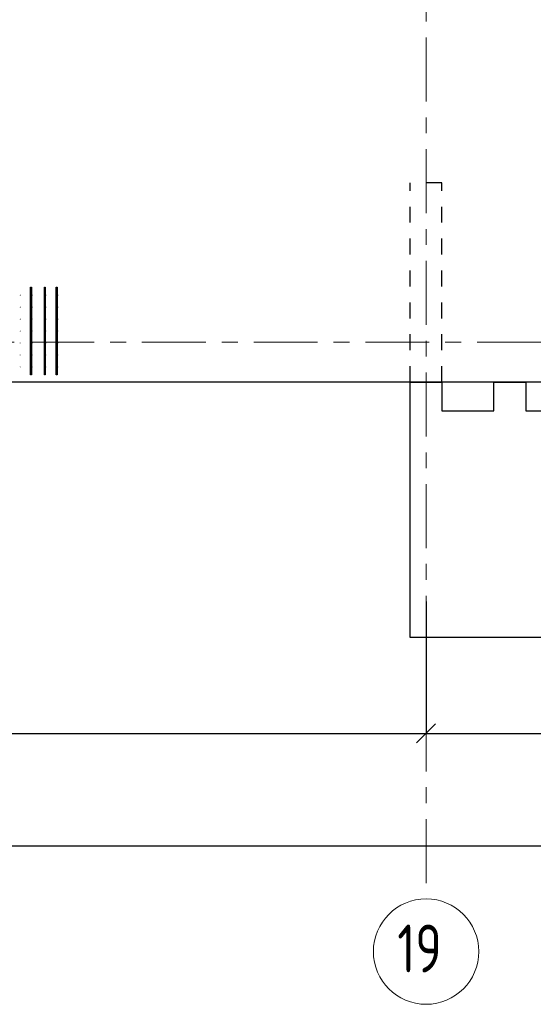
# Model space of a CAD drawing. Header units: metres. Extents: x -38 to 93, y -15 to 21.
# Tile 34 of 195: x 45.6 to 48.82, y -4.15 to 2.02. Entities that reach past the tile are written whole.
import ezdxf

# ---------------------------------------------------------------- set-up
doc = ezdxf.new("R2010")
doc.units = ezdxf.units.M
doc.header["$PDMODE"] = 65
for name, pattern in [('______11', [0.5, 0.4, -0.05, 0, -0.05]), ('______2', [0.0405, 0.03, -0.0105]), ('______5', [1.1, 0.8, -0.1, 0.1, -0.1])]:
    doc.linetypes.add(name, pattern=pattern)
for name, color, linetype, lineweight in [('XR$2$Осевая линия (1)', 7, '______5', 13), ('XR$2$Размерная линия (1)', 7, 'Continuous', 13), ('XR$4$Арматурный каркас 01', 4, 'Continuous', 35), ('XR$4$Перекрытие (1)', 7, 'Continuous', 35)]:
    doc.layers.add(name, color=color, linetype=linetype, lineweight=lineweight)
doc.layers.add('XR$6$Стена_ бетон несущ.', color=7, linetype='Continuous', lineweight=70, true_color=0xb4b496)
doc.styles.add('ISOCPEUR', font='txt')
doc.dimstyles.new('DIMSTYLE_3', dxfattribs={"dimtxt": 0.2, "dimasz": 0.2, "dimexe": 0, "dimexo": 0, "dimgap": 0.1, "dimtad": 2, "dimdec": 0, "dimlfac": 1000, "dimrnd": 5, "dimzin": 12, "dimdsep": 46, "dimtxsty": 'ISOCPEUR', "dimblk1": 'ALL_ML_STRICH', "dimblk2": 'ALL_ML_STRICH', "dimsah": 1, "dimcen": 0, "dimclrd": 7, "dimclre": 256, "dimclrt": 7, "dimadec": 0, "dimazin": 0, "dimtfac": 1, "dimtdec": 0, "dimtix": 1, "dimtmove": 2, "dimatfit": 3, "dimfxl": 0, "dimtzin": 0, "dimlwd": 0, "dimlwe": -3, "dimarcsym": 0})

# ---------------------------------------------------------------- blocks, each defined once
blk = doc.blocks.new('ALL_ML_STRICH')
at = {"color": 0, "linetype": 'ByBlock', "lineweight": -2}
for p, q in [((0, -0.5), (0, 0.5)), ((-1, 0), (0.5, 0)), ((-0.3, -0.3), (0.3, 0.3))]:
    blk.add_line(p, q, dxfattribs=at)
blk = doc.blocks.new('*D12')
at = {"layer": 'DEFPOINTS', "color": 7, "linetype": 'Continuous', "lineweight": 13, "transparency": 33554687}
for p in [(0.5, -3.1033), (61.6, -3.1401), (0.5, -3.1563)]:
    blk.add_point(p, dxfattribs=at)
at = {"layer": 'XR$2$Размерная линия (1)', "color": 9, "linetype": 'Continuous', "lineweight": -2, "true_color": 0xc7c7c7, "transparency": 33554687}
for p, q in [((0.5, -3.1233), (0.5, -3.1563)), ((61.6, -3.1563), (61.6, -3.1563))]:
    blk.add_line(p, q, dxfattribs=at)
at = {"layer": 'XR$2$Размерная линия (1)', "color": 7, "linetype": 'Continuous', "lineweight": -2, "transparency": 33554687}
blk.add_line((0.5, -3.1563), (61.6, -3.1563), dxfattribs=at)
at = {"layer": 'XR$2$Размерная линия (1)', "color": 7, "linetype": 'Continuous', "lineweight": 13, "transparency": 33554687, "xscale": 0.2, "yscale": 0.2, "zscale": 0.2, "rotation": 180}
blk.add_blockref('ALL_ML_STRICH', (0.5, -3.1563), dxfattribs=at)
at = {"layer": 'XR$2$Размерная линия (1)', "color": 7, "linetype": 'Continuous', "lineweight": 13, "transparency": 33554687, "xscale": 0.2, "yscale": 0.2, "zscale": 0.2}
blk.add_blockref('ALL_ML_STRICH', (61.6, -3.1563), dxfattribs=at)
at = {"layer": 'XR$2$Размерная линия (1)', "color": 7, "linetype": 'Continuous', "lineweight": 13, "transparency": 33554687, "insert": (31.1, -3.0063), "char_height": 0.2, "width": 1, "attachment_point": 5, "style": 'ISOCPEUR'}
blk.add_mtext('\\A1;{61100}', dxfattribs=at)
blk = doc.blocks.new('*D23')
at = {"layer": 'DEFPOINTS', "color": 7, "linetype": 'Continuous', "lineweight": 13, "transparency": 33554687}
for p in [(41.45, -1.5748), (48.15, -1.6059), (41.45, -2.452)]:
    blk.add_point(p, dxfattribs=at)
at = {"layer": 'XR$2$Размерная линия (1)', "color": 9, "linetype": 'Continuous', "lineweight": -2, "true_color": 0xc7c7c7, "transparency": 33554687}
for p, q in [((41.45, -1.5948), (41.45, -2.452)), ((48.15, -1.6259), (48.15, -2.452))]:
    blk.add_line(p, q, dxfattribs=at)
at = {"layer": 'XR$2$Размерная линия (1)', "color": 7, "linetype": 'Continuous', "lineweight": -2, "transparency": 33554687}
blk.add_line((41.45, -2.452), (48.15, -2.452), dxfattribs=at)
at = {"layer": 'XR$2$Размерная линия (1)', "color": 7, "linetype": 'Continuous', "lineweight": 13, "transparency": 33554687, "xscale": 0.2, "yscale": 0.2, "zscale": 0.2, "rotation": 180}
blk.add_blockref('ALL_ML_STRICH', (41.45, -2.452), dxfattribs=at)
at = {"layer": 'XR$2$Размерная линия (1)', "color": 7, "linetype": 'Continuous', "lineweight": 13, "transparency": 33554687, "xscale": 0.2, "yscale": 0.2, "zscale": 0.2}
blk.add_blockref('ALL_ML_STRICH', (48.15, -2.452), dxfattribs=at)
at = {"layer": 'XR$2$Размерная линия (1)', "color": 7, "linetype": 'Continuous', "lineweight": 13, "transparency": 33554687, "insert": (44.81, -2.302), "char_height": 0.2, "width": 0.8, "attachment_point": 5, "style": 'ISOCPEUR'}
blk.add_mtext('\\A1;{6700}', dxfattribs=at)
blk = doc.blocks.new('*D24')
at = {"layer": 'DEFPOINTS', "color": 7, "linetype": 'Continuous', "lineweight": 13, "transparency": 33554687}
for p in [(54.95, -1.4027), (48.15, -1.6059), (48.15, -2.452)]:
    blk.add_point(p, dxfattribs=at)
at = {"layer": 'XR$2$Размерная линия (1)', "color": 9, "linetype": 'Continuous', "lineweight": -2, "true_color": 0xc7c7c7, "transparency": 33554687}
for p, q in [((54.95, -1.4227), (54.95, -2.452)), ((48.15, -1.6259), (48.15, -2.452))]:
    blk.add_line(p, q, dxfattribs=at)
at = {"layer": 'XR$2$Размерная линия (1)', "color": 7, "linetype": 'Continuous', "lineweight": -2, "transparency": 33554687}
blk.add_line((48.15, -2.452), (54.95, -2.452), dxfattribs=at)
at = {"layer": 'XR$2$Размерная линия (1)', "color": 7, "linetype": 'Continuous', "lineweight": 13, "transparency": 33554687, "xscale": 0.2, "yscale": 0.2, "zscale": 0.2, "rotation": 180}
blk.add_blockref('ALL_ML_STRICH', (48.15, -2.452), dxfattribs=at)
at = {"layer": 'XR$2$Размерная линия (1)', "color": 7, "linetype": 'Continuous', "lineweight": 13, "transparency": 33554687, "xscale": 0.2, "yscale": 0.2, "zscale": 0.2}
blk.add_blockref('ALL_ML_STRICH', (54.95, -2.452), dxfattribs=at)
at = {"layer": 'XR$2$Размерная линия (1)', "color": 7, "linetype": 'Continuous', "lineweight": 13, "transparency": 33554687, "insert": (51.56, -2.302), "char_height": 0.2, "width": 0.8, "attachment_point": 5, "style": 'ISOCPEUR'}
blk.add_mtext('\\A1;{6800}', dxfattribs=at)

msp = doc.modelspace()

# ---------------------------------------------------------------- hatches: boundary and pattern name
at = {"layer": 'XR$4$Арматурный каркас 01', "linetype": 'Continuous', "lineweight": 50, "transparency": 33554687}
for points in [[(45.6103, 0.2952), (45.6101, 0.2964), (45.6095, 0.2974), (45.6085, 0.298), (45.6073, 0.2982), (45.6062, 0.298), (45.6052, 0.2974), (45.6046, 0.2964), (45.6043, 0.2952), (45.6046, 0.2941), (45.6052, 0.2931), (45.6062, 0.2925), (45.6073, 0.2922), (45.6085, 0.2925), (45.6095, 0.2931), (45.6101, 0.2941)], [(45.6853, 0.2952), (45.6851, 0.2964), (45.6845, 0.2974), (45.6835, 0.298), (45.6823, 0.2982), (45.6812, 0.298), (45.6802, 0.2974), (45.6796, 0.2964), (45.6793, 0.2952), (45.6796, 0.2941), (45.6802, 0.2931), (45.6812, 0.2925), (45.6823, 0.2922), (45.6835, 0.2925), (45.6845, 0.2931), (45.6851, 0.2941)], [(45.7713, 0.2952), (45.7711, 0.2964), (45.7705, 0.2974), (45.7695, 0.298), (45.7683, 0.2982), (45.7672, 0.298), (45.7662, 0.2974), (45.7656, 0.2964), (45.7653, 0.2952), (45.7656, 0.2941), (45.7662, 0.2931), (45.7672, 0.2925), (45.7683, 0.2922), (45.7695, 0.2925), (45.7705, 0.2931), (45.7711, 0.2941)], [(45.8463, 0.2952), (45.8461, 0.2964), (45.8455, 0.2974), (45.8445, 0.298), (45.8433, 0.2982), (45.8422, 0.298), (45.8412, 0.2974), (45.8406, 0.2964), (45.8403, 0.2952), (45.8406, 0.2941), (45.8412, 0.2931), (45.8422, 0.2925), (45.8433, 0.2922), (45.8445, 0.2925), (45.8455, 0.2931), (45.8461, 0.2941)], [(45.6103, 0.2202), (45.6101, 0.2214), (45.6095, 0.2224), (45.6085, 0.223), (45.6073, 0.2232), (45.6062, 0.223), (45.6052, 0.2224), (45.6046, 0.2214), (45.6043, 0.2202), (45.6046, 0.2191), (45.6052, 0.2181), (45.6062, 0.2175), (45.6073, 0.2172), (45.6085, 0.2175), (45.6095, 0.2181), (45.6101, 0.2191)], [(45.6853, 0.2202), (45.6851, 0.2214), (45.6845, 0.2224), (45.6835, 0.223), (45.6823, 0.2232), (45.6812, 0.223), (45.6802, 0.2224), (45.6796, 0.2214), (45.6793, 0.2202), (45.6796, 0.2191), (45.6802, 0.2181), (45.6812, 0.2175), (45.6823, 0.2172), (45.6835, 0.2175), (45.6845, 0.2181), (45.6851, 0.2191)], [(45.7713, 0.2202), (45.7711, 0.2214), (45.7705, 0.2224), (45.7695, 0.223), (45.7683, 0.2232), (45.7672, 0.223), (45.7662, 0.2224), (45.7656, 0.2214), (45.7653, 0.2202), (45.7656, 0.2191), (45.7662, 0.2181), (45.7672, 0.2175), (45.7683, 0.2172), (45.7695, 0.2175), (45.7705, 0.2181), (45.7711, 0.2191)], [(45.8463, 0.2202), (45.8461, 0.2214), (45.8455, 0.2224), (45.8445, 0.223), (45.8433, 0.2232), (45.8422, 0.223), (45.8412, 0.2224), (45.8406, 0.2214), (45.8403, 0.2202), (45.8406, 0.2191), (45.8412, 0.2181), (45.8422, 0.2175), (45.8433, 0.2172), (45.8445, 0.2175), (45.8455, 0.2181), (45.8461, 0.2191)], [(45.6103, 0.1452), (45.6101, 0.1464), (45.6095, 0.1474), (45.6085, 0.148), (45.6073, 0.1482), (45.6062, 0.148), (45.6052, 0.1474), (45.6046, 0.1464), (45.6043, 0.1452), (45.6046, 0.1441), (45.6052, 0.1431), (45.6062, 0.1425), (45.6073, 0.1422), (45.6085, 0.1425), (45.6095, 0.1431), (45.6101, 0.1441)], [(45.6853, 0.1452), (45.6851, 0.1464), (45.6845, 0.1474), (45.6835, 0.148), (45.6823, 0.1482), (45.6812, 0.148), (45.6802, 0.1474), (45.6796, 0.1464), (45.6793, 0.1452), (45.6796, 0.1441), (45.6802, 0.1431), (45.6812, 0.1425), (45.6823, 0.1422), (45.6835, 0.1425), (45.6845, 0.1431), (45.6851, 0.1441)], [(45.7713, 0.1452), (45.7711, 0.1464), (45.7705, 0.1474), (45.7695, 0.148), (45.7683, 0.1482), (45.7672, 0.148), (45.7662, 0.1474), (45.7656, 0.1464), (45.7653, 0.1452), (45.7656, 0.1441), (45.7662, 0.1431), (45.7672, 0.1425), (45.7683, 0.1422), (45.7695, 0.1425), (45.7705, 0.1431), (45.7711, 0.1441)], [(45.8463, 0.1452), (45.8461, 0.1464), (45.8455, 0.1474), (45.8445, 0.148), (45.8433, 0.1482), (45.8422, 0.148), (45.8412, 0.1474), (45.8406, 0.1464), (45.8403, 0.1452), (45.8406, 0.1441), (45.8412, 0.1431), (45.8422, 0.1425), (45.8433, 0.1422), (45.8445, 0.1425), (45.8455, 0.1431), (45.8461, 0.1441)], [(45.6103, 0.0702), (45.6101, 0.0714), (45.6095, 0.0724), (45.6085, 0.073), (45.6073, 0.0732), (45.6062, 0.073), (45.6052, 0.0724), (45.6046, 0.0714), (45.6043, 0.0702), (45.6046, 0.0691), (45.6052, 0.0681), (45.6062, 0.0675), (45.6073, 0.0672), (45.6085, 0.0675), (45.6095, 0.0681), (45.6101, 0.0691)], [(45.6853, 0.0702), (45.6851, 0.0714), (45.6845, 0.0724), (45.6835, 0.073), (45.6823, 0.0732), (45.6812, 0.073), (45.6802, 0.0724), (45.6796, 0.0714), (45.6793, 0.0702), (45.6796, 0.0691), (45.6802, 0.0681), (45.6812, 0.0675), (45.6823, 0.0672), (45.6835, 0.0675), (45.6845, 0.0681), (45.6851, 0.0691)], [(45.7713, 0.0702), (45.7711, 0.0714), (45.7705, 0.0724), (45.7695, 0.073), (45.7683, 0.0732), (45.7672, 0.073), (45.7662, 0.0724), (45.7656, 0.0714), (45.7653, 0.0702), (45.7656, 0.0691), (45.7662, 0.0681), (45.7672, 0.0675), (45.7683, 0.0672), (45.7695, 0.0675), (45.7705, 0.0681), (45.7711, 0.0691)], [(45.8463, 0.0702), (45.8461, 0.0714), (45.8455, 0.0724), (45.8445, 0.073), (45.8433, 0.0732), (45.8422, 0.073), (45.8412, 0.0724), (45.8406, 0.0714), (45.8403, 0.0702), (45.8406, 0.0691), (45.8412, 0.0681), (45.8422, 0.0675), (45.8433, 0.0672), (45.8445, 0.0675), (45.8455, 0.0681), (45.8461, 0.0691)], [(45.6103, -0.0048), (45.6101, -0.0036), (45.6095, -0.0026), (45.6085, -0.002), (45.6073, -0.0018), (45.6062, -0.002), (45.6052, -0.0026), (45.6046, -0.0036), (45.6043, -0.0048), (45.6046, -0.0059), (45.6052, -0.0069), (45.6062, -0.0075), (45.6073, -0.0078), (45.6085, -0.0075), (45.6095, -0.0069), (45.6101, -0.0059)], [(45.6853, -0.0048), (45.6851, -0.0036), (45.6845, -0.0026), (45.6835, -0.002), (45.6823, -0.0018), (45.6812, -0.002), (45.6802, -0.0026), (45.6796, -0.0036), (45.6793, -0.0048), (45.6796, -0.0059), (45.6802, -0.0069), (45.6812, -0.0075), (45.6823, -0.0078), (45.6835, -0.0075), (45.6845, -0.0069), (45.6851, -0.0059)], [(45.7713, -0.0048), (45.7711, -0.0036), (45.7705, -0.0026), (45.7695, -0.002), (45.7683, -0.0018), (45.7672, -0.002), (45.7662, -0.0026), (45.7656, -0.0036), (45.7653, -0.0048), (45.7656, -0.0059), (45.7662, -0.0069), (45.7672, -0.0075), (45.7683, -0.0078), (45.7695, -0.0075), (45.7705, -0.0069), (45.7711, -0.0059)], [(45.8463, -0.0048), (45.8461, -0.0036), (45.8455, -0.0026), (45.8445, -0.002), (45.8433, -0.0018), (45.8422, -0.002), (45.8412, -0.0026), (45.8406, -0.0036), (45.8403, -0.0048), (45.8406, -0.0059), (45.8412, -0.0069), (45.8422, -0.0075), (45.8433, -0.0078), (45.8445, -0.0075), (45.8455, -0.0069), (45.8461, -0.0059)], [(45.6103, -0.0798), (45.6101, -0.0786), (45.6095, -0.0776), (45.6085, -0.077), (45.6073, -0.0768), (45.6062, -0.077), (45.6052, -0.0776), (45.6046, -0.0786), (45.6043, -0.0798), (45.6046, -0.0809), (45.6052, -0.0819), (45.6062, -0.0825), (45.6073, -0.0828), (45.6085, -0.0825), (45.6095, -0.0819), (45.6101, -0.0809)], [(45.6853, -0.0798), (45.6851, -0.0786), (45.6845, -0.0776), (45.6835, -0.077), (45.6823, -0.0768), (45.6812, -0.077), (45.6802, -0.0776), (45.6796, -0.0786), (45.6793, -0.0798), (45.6796, -0.0809), (45.6802, -0.0819), (45.6812, -0.0825), (45.6823, -0.0828), (45.6835, -0.0825), (45.6845, -0.0819), (45.6851, -0.0809)], [(45.7713, -0.0798), (45.7711, -0.0786), (45.7705, -0.0776), (45.7695, -0.077), (45.7683, -0.0768), (45.7672, -0.077), (45.7662, -0.0776), (45.7656, -0.0786), (45.7653, -0.0798), (45.7656, -0.0809), (45.7662, -0.0819), (45.7672, -0.0825), (45.7683, -0.0828), (45.7695, -0.0825), (45.7705, -0.0819), (45.7711, -0.0809)], [(45.8463, -0.0798), (45.8461, -0.0786), (45.8455, -0.0776), (45.8445, -0.077), (45.8433, -0.0768), (45.8422, -0.077), (45.8412, -0.0776), (45.8406, -0.0786), (45.8403, -0.0798), (45.8406, -0.0809), (45.8412, -0.0819), (45.8422, -0.0825), (45.8433, -0.0828), (45.8445, -0.0825), (45.8455, -0.0819), (45.8461, -0.0809)], [(45.6103, -0.1548), (45.6101, -0.1536), (45.6095, -0.1526), (45.6085, -0.152), (45.6073, -0.1518), (45.6062, -0.152), (45.6052, -0.1526), (45.6046, -0.1536), (45.6043, -0.1548), (45.6046, -0.1559), (45.6052, -0.1569), (45.6062, -0.1575), (45.6073, -0.1578), (45.6085, -0.1575), (45.6095, -0.1569), (45.6101, -0.1559)], [(45.6853, -0.1548), (45.6851, -0.1536), (45.6845, -0.1526), (45.6835, -0.152), (45.6823, -0.1518), (45.6812, -0.152), (45.6802, -0.1526), (45.6796, -0.1536), (45.6793, -0.1548), (45.6796, -0.1559), (45.6802, -0.1569), (45.6812, -0.1575), (45.6823, -0.1578), (45.6835, -0.1575), (45.6845, -0.1569), (45.6851, -0.1559)], [(45.7713, -0.1548), (45.7711, -0.1536), (45.7705, -0.1526), (45.7695, -0.152), (45.7683, -0.1518), (45.7672, -0.152), (45.7662, -0.1526), (45.7656, -0.1536), (45.7653, -0.1548), (45.7656, -0.1559), (45.7662, -0.1569), (45.7672, -0.1575), (45.7683, -0.1578), (45.7695, -0.1575), (45.7705, -0.1569), (45.7711, -0.1559)], [(45.8463, -0.1548), (45.8461, -0.1536), (45.8455, -0.1526), (45.8445, -0.152), (45.8433, -0.1518), (45.8422, -0.152), (45.8412, -0.1526), (45.8406, -0.1536), (45.8403, -0.1548), (45.8406, -0.1559), (45.8412, -0.1569), (45.8422, -0.1575), (45.8433, -0.1578), (45.8445, -0.1575), (45.8455, -0.1569), (45.8461, -0.1559)]]:
    msp.add_hatch(color=2, dxfattribs=at).paths.add_polyline_path(points)

# ---------------------------------------------------------------- linework, layer by layer
at = {"layer": 'XR$2$Осевая линия (1)', "color": 253, "linetype": '______11', "lineweight": 13, "true_color": 0xa0a0a0, "transparency": 33554687}
for p, q in [((48.15, -3.39), (48.15, 8.13)), ((-2.63, 0), (62.6, 0))]:
    msp.add_line(p, q, dxfattribs=at)
at = {"layer": 'XR$2$Осевая линия (1)', "color": 7, "linetype": 'Continuous', "lineweight": 13, "transparency": 33554687}
msp.add_circle((48.1504, -3.8199), 0.3304, dxfattribs=at)
at = {"layer": 'XR$4$Арматурный каркас 01', "color": 2, "linetype": 'Continuous', "lineweight": 25, "transparency": 33554687}
for points in [[(45.6723, -0.2048), (45.6723, 0.3452), (45.6783, 0.3452), (45.6783, -0.2048), (45.6723, -0.2048)], [(45.6723, -0.2048), (45.6723, 0.3452), (45.6783, 0.3452), (45.6783, -0.2048), (45.6723, -0.2048)], [(45.7583, -0.2048), (45.7583, 0.3452), (45.7643, 0.3452), (45.7643, -0.2048), (45.7583, -0.2048)], [(45.7583, -0.2048), (45.7583, 0.3452), (45.7643, 0.3452), (45.7643, -0.2048), (45.7583, -0.2048)], [(45.8333, -0.2048), (45.8333, 0.3452), (45.8393, 0.3452), (45.8393, -0.2048), (45.8333, -0.2048)], [(45.8333, -0.2048), (45.8333, 0.3452), (45.8393, 0.3452), (45.8393, -0.2048), (45.8333, -0.2048)]]:
    msp.add_lwpolyline(points, dxfattribs=at)
at = {"layer": 'XR$4$Перекрытие (1)', "color": 7, "linetype": 'Continuous', "lineweight": 25, "transparency": 33554687}
for p, q in [((61.85, -0.2498), (44.7, -0.2498)), ((48.05, -0.5099), (48.05, -0.2499)), ((48.05, -0.2499), (48.25, -0.2499)), ((48.25, -0.2499), (48.25, -0.4298)), ((48.575, -0.4298), (48.575, -0.2499)), ((48.575, -0.2499), (48.775, -0.2499)), ((48.775, -0.2499), (48.775, -0.4298)), ((48.25, -0.4298), (48.575, -0.4298)), ((48.775, -0.4298), (49.1, -0.4298)), ((48.05, -1.8498), (48.05, -0.5099)), ((51.4, -1.8498), (48.05, -1.8498))]:
    msp.add_line(p, q, dxfattribs=at)
at = {"layer": 'XR$6$Стена_ бетон несущ.', "color": 253, "linetype": '______2', "lineweight": -3, "true_color": 0xa0a0a0, "transparency": 33554687}
for p, q in [((48.25, 1), (48.05, 1)), ((48.05, -0.25), (48.05, 1)), ((48.25, -0.25), (48.25, 1)), ((48.25, -0.25), (48.05, -0.25))]:
    msp.add_line(p, q, dxfattribs=at)

# ---------------------------------------------------------------- texts
at = {"layer": 'XR$2$Осевая линия (1)', "color": 7, "linetype": 'Continuous', "lineweight": 13, "transparency": 33554687, "insert": (47.9704, -3.9504), "char_height": 0.3, "width": 0.472281, "attachment_point": 7, "style": 'ISOCPEUR'}
msp.add_mtext('\\W0.75;19', dxfattribs=at)

# ---------------------------------------------------------------- dimensions: what is measured, and where the dimension line sits
at = {"layer": 'XR$2$Размерная линия (1)', "color": 7, "linetype": 'Continuous', "lineweight": 13, "transparency": 33554687}
for base, p1, p2, picture, middle in [((54.95, -2.452), (48.15, -1.6259), (54.95, -1.4227), '*D24', (51.56, -2.302)), ((48.15, -2.452), (41.45, -1.5948), (48.15, -1.6259), '*D23', (44.81, -2.302)), ((61.6, -3.1563), (0.5, -3.1233), (61.6, -3.1563), '*D12', (31.1, -3.0063))]:
    dim = msp.add_linear_dim(base=base, p1=p1, p2=p2, dimstyle='DIMSTYLE_3', override={"dimpost": '<>', "dimclrd": 7, "dimclre": 9, "dimclrt": 7, "dimlwd": 0, "dimlwe": 65533}, dxfattribs=at)
    dim.commit()
    dim.dimension.update_dxf_attribs({"geometry": picture, "text_midpoint": middle, "dimtype": 160})

doc.saveas('drawing.dxf')
